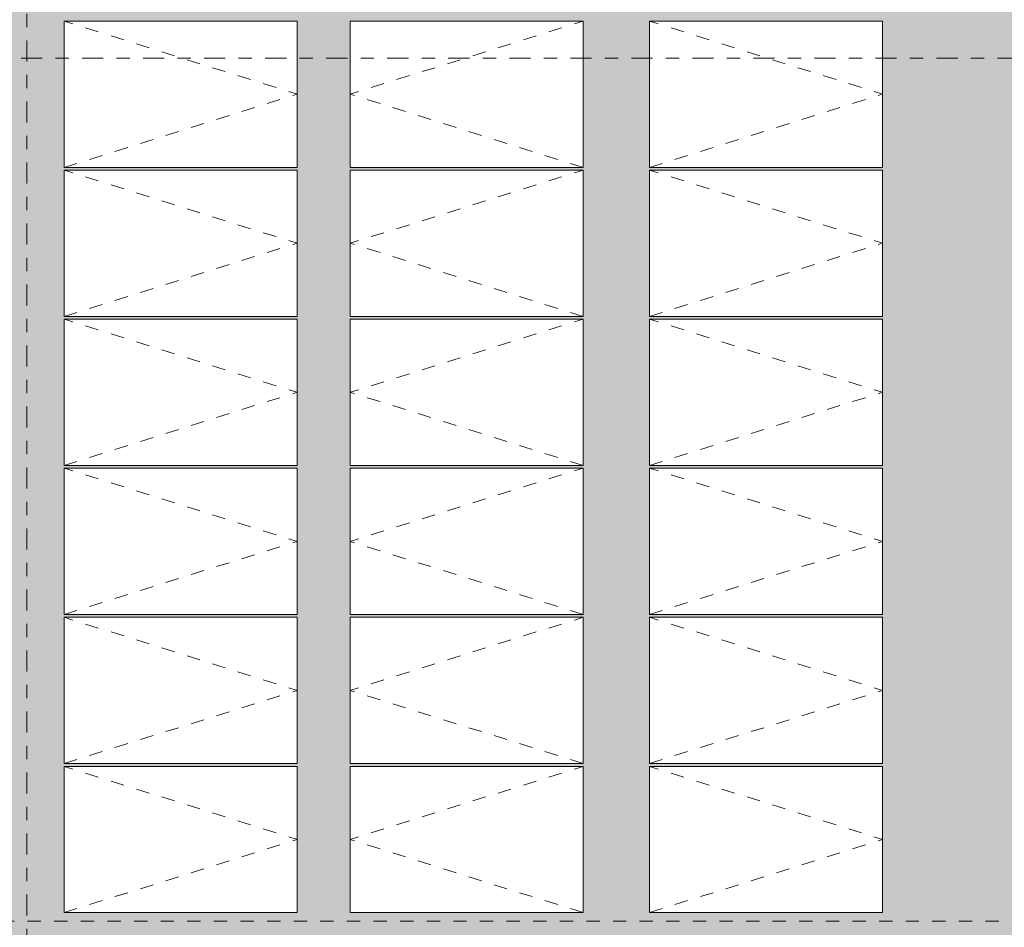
# Model space of a CAD drawing. Header units: metres. Extents: x -180 to 4, y -50 to 6.
# Tile 94 of 256: x -137.47 to -130.07, y -37.73 to -30.91. Entities that reach past the tile are written whole.
import ezdxf

# ---------------------------------------------------------------- set-up
doc = ezdxf.new("R2010")
doc.units = ezdxf.units.M
doc.header["$LTSCALE"] = 0.05
doc.linetypes.add('Linienart-53', pattern=[5.291531, 3.175, -1.058062, 0.352704, -0.705764])
doc.linetypes.add('VW-01 Strichlinie kurz', pattern=[1.999894, 0.999947, -0.999947])
for name, color, linetype, lineweight, true_color in [('30 -36 Dächer- 3 Dachbeläge', 7, 'Continuous', 15, 0x9999ff), ('30 -36 Dächer- 3 Dachbeläge Gründach', 250, 'Continuous', 9, 0x333333), ('30 -36 Dächer- 4 Dachbekleidungen', 7, 'Continuous', 9, 0xccccff), ('40 -44 Elektr. Anlagen- 2 Eigenstromversorgungsanlagen', 7, 'Continuous', 5, 0xff6633), ('70 -72 Beschriftung- 1 Beschriftung allgemein', 7, 'Continuous', 9, 0xff6633), ('Dachflächen Moblierung', 7, 'Continuous', 9, 0x888888)]:
    doc.layers.add(name, color=color, linetype=linetype, lineweight=lineweight, true_color=true_color)
for name, color, linetype, lineweight in [('60- 61 allgemeine Ausstattung- 4 Terrassen', 7, 'Continuous', 9), ('70 -71 Achsen- 1 Gebäudeachsen', 7, 'Linienart-53', 18), ('Keine', 7, 'Continuous', 9)]:
    doc.layers.add(name, color=color, linetype=linetype, lineweight=lineweight)

# ---------------------------------------------------------------- blocks, each defined once
blk = doc.blocks.new('Gruppe-8149')
at = {"color": 255, "linetype": 'Continuous', "lineweight": 9, "transparency": 33554687}
blk.add_wipeout([(-137.1388, -36.5242), (-135.3888, -36.5242), (-135.3888, -37.6242), (-137.1388, -37.6242)], dxfattribs=at).dxf.layer = '40 -44 Elektr. Anlagen- 2 Eigenstromversorgungsanlagen'
at = {"layer": '40 -44 Elektr. Anlagen- 2 Eigenstromversorgungsanlagen', "color": 7, "linetype": 'Continuous', "lineweight": 9, "transparency": 33554687, "flags": 128}
blk.add_lwpolyline([(-137.1388, -36.5242), (-135.3888, -36.5242), (-135.3888, -37.6242), (-137.1388, -37.6242)], close=True, dxfattribs=at)
at = {"layer": 'Dachflächen Moblierung', "color": 8, "linetype": 'VW-01 Strichlinie kurz', "lineweight": 5, "flags": 128}
blk.add_lwpolyline([(-137.1388, -37.6242), (-135.3888, -37.0742), (-137.1388, -36.5242)], dxfattribs=at)
blk = doc.blocks.new('Gruppe-8150')
at = {"color": 255, "linetype": 'Continuous', "lineweight": 9, "transparency": 33554687}
blk.add_wipeout([(-137.1388, -35.4032), (-135.3888, -35.4032), (-135.3888, -36.5032), (-137.1388, -36.5032)], dxfattribs=at).dxf.layer = '40 -44 Elektr. Anlagen- 2 Eigenstromversorgungsanlagen'
at = {"layer": '40 -44 Elektr. Anlagen- 2 Eigenstromversorgungsanlagen', "color": 7, "linetype": 'Continuous', "lineweight": 9, "transparency": 33554687, "flags": 128}
blk.add_lwpolyline([(-137.1388, -35.4032), (-135.3888, -35.4032), (-135.3888, -36.5032), (-137.1388, -36.5032)], close=True, dxfattribs=at)
at = {"layer": 'Dachflächen Moblierung', "color": 8, "linetype": 'VW-01 Strichlinie kurz', "lineweight": 5, "flags": 128}
blk.add_lwpolyline([(-137.1388, -36.5032), (-135.3888, -35.9532), (-137.1388, -35.4032)], dxfattribs=at)
blk = doc.blocks.new('Gruppe-8151')
at = {"color": 255, "linetype": 'Continuous', "lineweight": 9, "transparency": 33554687}
blk.add_wipeout([(-137.1388, -34.2822), (-135.3888, -34.2822), (-135.3888, -35.3822), (-137.1388, -35.3822)], dxfattribs=at).dxf.layer = '40 -44 Elektr. Anlagen- 2 Eigenstromversorgungsanlagen'
at = {"layer": '40 -44 Elektr. Anlagen- 2 Eigenstromversorgungsanlagen', "color": 7, "linetype": 'Continuous', "lineweight": 9, "transparency": 33554687, "flags": 128}
blk.add_lwpolyline([(-137.1388, -34.2822), (-135.3888, -34.2822), (-135.3888, -35.3822), (-137.1388, -35.3822)], close=True, dxfattribs=at)
at = {"layer": 'Dachflächen Moblierung', "color": 8, "linetype": 'VW-01 Strichlinie kurz', "lineweight": 5, "flags": 128}
blk.add_lwpolyline([(-137.1388, -35.3822), (-135.3888, -34.8322), (-137.1388, -34.2822)], dxfattribs=at)
blk = doc.blocks.new('Gruppe-8152')
at = {"color": 255, "linetype": 'Continuous', "lineweight": 9, "transparency": 33554687}
blk.add_wipeout([(-137.1388, -33.1612), (-135.3888, -33.1612), (-135.3888, -34.2612), (-137.1388, -34.2612)], dxfattribs=at).dxf.layer = '40 -44 Elektr. Anlagen- 2 Eigenstromversorgungsanlagen'
at = {"layer": '40 -44 Elektr. Anlagen- 2 Eigenstromversorgungsanlagen', "color": 7, "linetype": 'Continuous', "lineweight": 9, "transparency": 33554687, "flags": 128}
blk.add_lwpolyline([(-137.1388, -33.1612), (-135.3888, -33.1612), (-135.3888, -34.2612), (-137.1388, -34.2612)], close=True, dxfattribs=at)
at = {"layer": 'Dachflächen Moblierung', "color": 8, "linetype": 'VW-01 Strichlinie kurz', "lineweight": 5, "flags": 128}
blk.add_lwpolyline([(-137.1388, -34.2612), (-135.3888, -33.7112), (-137.1388, -33.1612)], dxfattribs=at)
blk = doc.blocks.new('Gruppe-8153')
at = {"color": 255, "linetype": 'Continuous', "lineweight": 9, "transparency": 33554687}
blk.add_wipeout([(-137.1388, -32.0402), (-135.3888, -32.0402), (-135.3888, -33.1402), (-137.1388, -33.1402)], dxfattribs=at).dxf.layer = '40 -44 Elektr. Anlagen- 2 Eigenstromversorgungsanlagen'
at = {"layer": '40 -44 Elektr. Anlagen- 2 Eigenstromversorgungsanlagen', "color": 7, "linetype": 'Continuous', "lineweight": 9, "transparency": 33554687, "flags": 128}
blk.add_lwpolyline([(-137.1388, -32.0402), (-135.3888, -32.0402), (-135.3888, -33.1402), (-137.1388, -33.1402)], close=True, dxfattribs=at)
at = {"layer": 'Dachflächen Moblierung', "color": 8, "linetype": 'VW-01 Strichlinie kurz', "lineweight": 5, "flags": 128}
blk.add_lwpolyline([(-137.1388, -33.1402), (-135.3888, -32.5902), (-137.1388, -32.0402)], dxfattribs=at)
blk = doc.blocks.new('Gruppe-8154')
at = {"color": 255, "linetype": 'Continuous', "lineweight": 9, "transparency": 33554687}
blk.add_wipeout([(-137.1388, -30.9192), (-135.3888, -30.9192), (-135.3888, -32.0192), (-137.1388, -32.0192)], dxfattribs=at).dxf.layer = '40 -44 Elektr. Anlagen- 2 Eigenstromversorgungsanlagen'
at = {"layer": '40 -44 Elektr. Anlagen- 2 Eigenstromversorgungsanlagen', "color": 7, "linetype": 'Continuous', "lineweight": 9, "transparency": 33554687, "flags": 128}
blk.add_lwpolyline([(-137.1388, -30.9192), (-135.3888, -30.9192), (-135.3888, -32.0192), (-137.1388, -32.0192)], close=True, dxfattribs=at)
at = {"layer": 'Dachflächen Moblierung', "color": 8, "linetype": 'VW-01 Strichlinie kurz', "lineweight": 5, "flags": 128}
blk.add_lwpolyline([(-137.1388, -32.0192), (-135.3888, -31.4692), (-137.1388, -30.9192)], dxfattribs=at)
blk = doc.blocks.new('Gruppe-8157')
at = {"color": 255, "linetype": 'Continuous', "lineweight": 9, "transparency": 33554687}
blk.add_wipeout([(-134.9888, -36.5242), (-133.2388, -36.5242), (-133.2388, -37.6242), (-134.9888, -37.6242)], dxfattribs=at).dxf.layer = '40 -44 Elektr. Anlagen- 2 Eigenstromversorgungsanlagen'
at = {"layer": '40 -44 Elektr. Anlagen- 2 Eigenstromversorgungsanlagen', "color": 7, "linetype": 'Continuous', "lineweight": 9, "transparency": 33554687, "flags": 128}
blk.add_lwpolyline([(-134.9888, -36.5242), (-133.2388, -36.5242), (-133.2388, -37.6242), (-134.9888, -37.6242)], close=True, dxfattribs=at)
at = {"layer": 'Dachflächen Moblierung', "color": 8, "linetype": 'VW-01 Strichlinie kurz', "lineweight": 5, "flags": 128}
blk.add_lwpolyline([(-133.2388, -37.6242), (-134.9888, -37.0742), (-133.2388, -36.5242)], dxfattribs=at)
blk = doc.blocks.new('Gruppe-8158')
at = {"color": 255, "linetype": 'Continuous', "lineweight": 9, "transparency": 33554687}
blk.add_wipeout([(-134.9888, -35.4032), (-133.2388, -35.4032), (-133.2388, -36.5032), (-134.9888, -36.5032)], dxfattribs=at).dxf.layer = '40 -44 Elektr. Anlagen- 2 Eigenstromversorgungsanlagen'
at = {"layer": '40 -44 Elektr. Anlagen- 2 Eigenstromversorgungsanlagen', "color": 7, "linetype": 'Continuous', "lineweight": 9, "transparency": 33554687, "flags": 128}
blk.add_lwpolyline([(-134.9888, -35.4032), (-133.2388, -35.4032), (-133.2388, -36.5032), (-134.9888, -36.5032)], close=True, dxfattribs=at)
at = {"layer": 'Dachflächen Moblierung', "color": 8, "linetype": 'VW-01 Strichlinie kurz', "lineweight": 5, "flags": 128}
blk.add_lwpolyline([(-133.2388, -36.5032), (-134.9888, -35.9532), (-133.2388, -35.4032)], dxfattribs=at)
blk = doc.blocks.new('Gruppe-8159')
at = {"color": 255, "linetype": 'Continuous', "lineweight": 9, "transparency": 33554687}
blk.add_wipeout([(-134.9888, -34.2822), (-133.2388, -34.2822), (-133.2388, -35.3822), (-134.9888, -35.3822)], dxfattribs=at).dxf.layer = '40 -44 Elektr. Anlagen- 2 Eigenstromversorgungsanlagen'
at = {"layer": '40 -44 Elektr. Anlagen- 2 Eigenstromversorgungsanlagen', "color": 7, "linetype": 'Continuous', "lineweight": 9, "transparency": 33554687, "flags": 128}
blk.add_lwpolyline([(-134.9888, -34.2822), (-133.2388, -34.2822), (-133.2388, -35.3822), (-134.9888, -35.3822)], close=True, dxfattribs=at)
at = {"layer": 'Dachflächen Moblierung', "color": 8, "linetype": 'VW-01 Strichlinie kurz', "lineweight": 5, "flags": 128}
blk.add_lwpolyline([(-133.2388, -35.3822), (-134.9888, -34.8322), (-133.2388, -34.2822)], dxfattribs=at)
blk = doc.blocks.new('Gruppe-8160')
at = {"color": 255, "linetype": 'Continuous', "lineweight": 9, "transparency": 33554687}
blk.add_wipeout([(-134.9888, -33.1612), (-133.2388, -33.1612), (-133.2388, -34.2612), (-134.9888, -34.2612)], dxfattribs=at).dxf.layer = '40 -44 Elektr. Anlagen- 2 Eigenstromversorgungsanlagen'
at = {"layer": '40 -44 Elektr. Anlagen- 2 Eigenstromversorgungsanlagen', "color": 7, "linetype": 'Continuous', "lineweight": 9, "transparency": 33554687, "flags": 128}
blk.add_lwpolyline([(-134.9888, -33.1612), (-133.2388, -33.1612), (-133.2388, -34.2612), (-134.9888, -34.2612)], close=True, dxfattribs=at)
at = {"layer": 'Dachflächen Moblierung', "color": 8, "linetype": 'VW-01 Strichlinie kurz', "lineweight": 5, "flags": 128}
blk.add_lwpolyline([(-133.2388, -34.2612), (-134.9888, -33.7112), (-133.2388, -33.1612)], dxfattribs=at)
blk = doc.blocks.new('Gruppe-8161')
at = {"color": 255, "linetype": 'Continuous', "lineweight": 9, "transparency": 33554687}
blk.add_wipeout([(-134.9888, -32.0402), (-133.2388, -32.0402), (-133.2388, -33.1402), (-134.9888, -33.1402)], dxfattribs=at).dxf.layer = '40 -44 Elektr. Anlagen- 2 Eigenstromversorgungsanlagen'
at = {"layer": '40 -44 Elektr. Anlagen- 2 Eigenstromversorgungsanlagen', "color": 7, "linetype": 'Continuous', "lineweight": 9, "transparency": 33554687, "flags": 128}
blk.add_lwpolyline([(-134.9888, -32.0402), (-133.2388, -32.0402), (-133.2388, -33.1402), (-134.9888, -33.1402)], close=True, dxfattribs=at)
at = {"layer": 'Dachflächen Moblierung', "color": 8, "linetype": 'VW-01 Strichlinie kurz', "lineweight": 5, "flags": 128}
blk.add_lwpolyline([(-133.2388, -33.1402), (-134.9888, -32.5902), (-133.2388, -32.0402)], dxfattribs=at)
blk = doc.blocks.new('Gruppe-8162')
at = {"color": 255, "linetype": 'Continuous', "lineweight": 9, "transparency": 33554687}
blk.add_wipeout([(-134.9888, -30.9192), (-133.2388, -30.9192), (-133.2388, -32.0192), (-134.9888, -32.0192)], dxfattribs=at).dxf.layer = '40 -44 Elektr. Anlagen- 2 Eigenstromversorgungsanlagen'
at = {"layer": '40 -44 Elektr. Anlagen- 2 Eigenstromversorgungsanlagen', "color": 7, "linetype": 'Continuous', "lineweight": 9, "transparency": 33554687, "flags": 128}
blk.add_lwpolyline([(-134.9888, -30.9192), (-133.2388, -30.9192), (-133.2388, -32.0192), (-134.9888, -32.0192)], close=True, dxfattribs=at)
at = {"layer": 'Dachflächen Moblierung', "color": 8, "linetype": 'VW-01 Strichlinie kurz', "lineweight": 5, "flags": 128}
blk.add_lwpolyline([(-133.2388, -32.0192), (-134.9888, -31.4692), (-133.2388, -30.9192)], dxfattribs=at)
blk = doc.blocks.new('Gruppe-8165')
at = {"color": 255, "linetype": 'Continuous', "lineweight": 9, "transparency": 33554687}
blk.add_wipeout([(-132.7388, -36.5242), (-130.9888, -36.5242), (-130.9888, -37.6242), (-132.7388, -37.6242)], dxfattribs=at).dxf.layer = '40 -44 Elektr. Anlagen- 2 Eigenstromversorgungsanlagen'
at = {"layer": '40 -44 Elektr. Anlagen- 2 Eigenstromversorgungsanlagen', "color": 7, "linetype": 'Continuous', "lineweight": 9, "transparency": 33554687, "flags": 128}
blk.add_lwpolyline([(-132.7388, -36.5242), (-130.9888, -36.5242), (-130.9888, -37.6242), (-132.7388, -37.6242)], close=True, dxfattribs=at)
at = {"layer": 'Dachflächen Moblierung', "color": 8, "linetype": 'VW-01 Strichlinie kurz', "lineweight": 5, "flags": 128}
blk.add_lwpolyline([(-132.7388, -37.6242), (-130.9888, -37.0742), (-132.7388, -36.5242)], dxfattribs=at)
blk = doc.blocks.new('Gruppe-8166')
at = {"color": 255, "linetype": 'Continuous', "lineweight": 9, "transparency": 33554687}
blk.add_wipeout([(-132.7388, -35.4032), (-130.9888, -35.4032), (-130.9888, -36.5032), (-132.7388, -36.5032)], dxfattribs=at).dxf.layer = '40 -44 Elektr. Anlagen- 2 Eigenstromversorgungsanlagen'
at = {"layer": '40 -44 Elektr. Anlagen- 2 Eigenstromversorgungsanlagen', "color": 7, "linetype": 'Continuous', "lineweight": 9, "transparency": 33554687, "flags": 128}
blk.add_lwpolyline([(-132.7388, -35.4032), (-130.9888, -35.4032), (-130.9888, -36.5032), (-132.7388, -36.5032)], close=True, dxfattribs=at)
at = {"layer": 'Dachflächen Moblierung', "color": 8, "linetype": 'VW-01 Strichlinie kurz', "lineweight": 5, "flags": 128}
blk.add_lwpolyline([(-132.7388, -36.5032), (-130.9888, -35.9532), (-132.7388, -35.4032)], dxfattribs=at)
blk = doc.blocks.new('Gruppe-8167')
at = {"color": 255, "linetype": 'Continuous', "lineweight": 9, "transparency": 33554687}
blk.add_wipeout([(-132.7388, -34.2822), (-130.9888, -34.2822), (-130.9888, -35.3822), (-132.7388, -35.3822)], dxfattribs=at).dxf.layer = '40 -44 Elektr. Anlagen- 2 Eigenstromversorgungsanlagen'
at = {"layer": '40 -44 Elektr. Anlagen- 2 Eigenstromversorgungsanlagen', "color": 7, "linetype": 'Continuous', "lineweight": 9, "transparency": 33554687, "flags": 128}
blk.add_lwpolyline([(-132.7388, -34.2822), (-130.9888, -34.2822), (-130.9888, -35.3822), (-132.7388, -35.3822)], close=True, dxfattribs=at)
at = {"layer": 'Dachflächen Moblierung', "color": 8, "linetype": 'VW-01 Strichlinie kurz', "lineweight": 5, "flags": 128}
blk.add_lwpolyline([(-132.7388, -35.3822), (-130.9888, -34.8322), (-132.7388, -34.2822)], dxfattribs=at)
blk = doc.blocks.new('Gruppe-8168')
at = {"color": 255, "linetype": 'Continuous', "lineweight": 9, "transparency": 33554687}
blk.add_wipeout([(-132.7388, -33.1612), (-130.9888, -33.1612), (-130.9888, -34.2612), (-132.7388, -34.2612)], dxfattribs=at).dxf.layer = '40 -44 Elektr. Anlagen- 2 Eigenstromversorgungsanlagen'
at = {"layer": '40 -44 Elektr. Anlagen- 2 Eigenstromversorgungsanlagen', "color": 7, "linetype": 'Continuous', "lineweight": 9, "transparency": 33554687, "flags": 128}
blk.add_lwpolyline([(-132.7388, -33.1612), (-130.9888, -33.1612), (-130.9888, -34.2612), (-132.7388, -34.2612)], close=True, dxfattribs=at)
at = {"layer": 'Dachflächen Moblierung', "color": 8, "linetype": 'VW-01 Strichlinie kurz', "lineweight": 5, "flags": 128}
blk.add_lwpolyline([(-132.7388, -34.2612), (-130.9888, -33.7112), (-132.7388, -33.1612)], dxfattribs=at)
blk = doc.blocks.new('Gruppe-8169')
at = {"color": 255, "linetype": 'Continuous', "lineweight": 9, "transparency": 33554687}
blk.add_wipeout([(-132.7388, -32.0402), (-130.9888, -32.0402), (-130.9888, -33.1402), (-132.7388, -33.1402)], dxfattribs=at).dxf.layer = '40 -44 Elektr. Anlagen- 2 Eigenstromversorgungsanlagen'
at = {"layer": '40 -44 Elektr. Anlagen- 2 Eigenstromversorgungsanlagen', "color": 7, "linetype": 'Continuous', "lineweight": 9, "transparency": 33554687, "flags": 128}
blk.add_lwpolyline([(-132.7388, -32.0402), (-130.9888, -32.0402), (-130.9888, -33.1402), (-132.7388, -33.1402)], close=True, dxfattribs=at)
at = {"layer": 'Dachflächen Moblierung', "color": 8, "linetype": 'VW-01 Strichlinie kurz', "lineweight": 5, "flags": 128}
blk.add_lwpolyline([(-132.7388, -33.1402), (-130.9888, -32.5902), (-132.7388, -32.0402)], dxfattribs=at)
blk = doc.blocks.new('Gruppe-8170')
at = {"color": 255, "linetype": 'Continuous', "lineweight": 9, "transparency": 33554687}
blk.add_wipeout([(-132.7388, -30.9192), (-130.9888, -30.9192), (-130.9888, -32.0192), (-132.7388, -32.0192)], dxfattribs=at).dxf.layer = '40 -44 Elektr. Anlagen- 2 Eigenstromversorgungsanlagen'
at = {"layer": '40 -44 Elektr. Anlagen- 2 Eigenstromversorgungsanlagen', "color": 7, "linetype": 'Continuous', "lineweight": 9, "transparency": 33554687, "flags": 128}
blk.add_lwpolyline([(-132.7388, -30.9192), (-130.9888, -30.9192), (-130.9888, -32.0192), (-132.7388, -32.0192)], close=True, dxfattribs=at)
at = {"layer": 'Dachflächen Moblierung', "color": 8, "linetype": 'VW-01 Strichlinie kurz', "lineweight": 5, "flags": 128}
blk.add_lwpolyline([(-132.7388, -32.0192), (-130.9888, -31.4692), (-132.7388, -30.9192)], dxfattribs=at)
blk = doc.blocks.new('Gruppe-8261')
at = {"layer": '70 -72 Beschriftung- 1 Beschriftung allgemein', "color": 7, "transparency": 33554687}
for name in ['Gruppe-8149', 'Gruppe-8157', 'Gruppe-8165']:
    blk.add_blockref(name, (0, 0), dxfattribs=at)
for name in ['Gruppe-8150', 'Gruppe-8158', 'Gruppe-8166']:
    blk.add_blockref(name, (0, 0), dxfattribs=at)
for name in ['Gruppe-8151', 'Gruppe-8159', 'Gruppe-8167']:
    blk.add_blockref(name, (0, 0), dxfattribs=at)
for name in ['Gruppe-8152', 'Gruppe-8160', 'Gruppe-8168']:
    blk.add_blockref(name, (0, 0), dxfattribs=at)
for name in ['Gruppe-8153', 'Gruppe-8161', 'Gruppe-8169']:
    blk.add_blockref(name, (0, 0), dxfattribs=at)
for name in ['Gruppe-8154', 'Gruppe-8162', 'Gruppe-8170']:
    blk.add_blockref(name, (0, 0), dxfattribs=at)
blk = doc.blocks.new('Gruppe-8878')
at = {"layer": '30 -36 Dächer- 3 Dachbeläge Gründach', "linetype": 'Continuous', "lineweight": 0, "true_color": 0xe7eedf, "transparency": 33554687}
blk.add_hatch(color=254, dxfattribs=at).paths.add_polyline_path([(-100.01799996, -31.79404198), (-100.01799996, -31.61704198), (-100.31099996, -31.61704198), (-100.31099996, -12.39704198), (-159.47099996, -12.39704198), (-159.47099996, -39.25704198), (-99.61099996, -39.25704198), (-99.61099996, -31.79404198)])
at = {"color": 255, "linetype": 'Continuous', "lineweight": 9, "transparency": 33554687}
blk.add_wipeout([(-129.83124836, -12.23704198), (-129.83124836, -12.71704198), (-159.47099996, -12.71704198), (-159.47099996, -39.25704198), (-129.83124836, -39.25704198), (-129.83124836, -39.73704198), (-160.51099996, -39.73704198), (-160.51099996, -31.61704198), (-159.93099996, -31.61704198), (-159.93099996, -12.23704198)], dxfattribs=at).dxf.layer = '30 -36 Dächer- 3 Dachbeläge'
at = {"layer": '60- 61 allgemeine Ausstattung- 4 Terrassen', "color": 7}
blk.add_blockref('Gruppe-8261', (0, 0), dxfattribs=at)
at = {"color": 255}
blk.add_wipeout([(-160.47099996, -39.69704198), (-99.17099996, -39.69704198), (-99.17099996, -31.79404198), (-99.24099996, -31.79404198), (-99.24099996, -39.62704198), (-160.47099996, -39.62704198)], dxfattribs=at).dxf.layer = '30 -36 Dächer- 4 Dachbekleidungen'
at = {"layer": '40 -44 Elektr. Anlagen- 2 Eigenstromversorgungsanlagen', "color": 7, "linetype": 'VW-01 Strichlinie kurz', "lineweight": 9, "flags": 128}
blk.add_lwpolyline([(-157.2387741, -16.50250689), (-102.9687741, -16.50250689), (-102.9687741, -37.68750689), (-157.2387741, -37.68750689)], close=True, dxfattribs=at)
blk = doc.blocks.new('_OG3_2D (2D)')
at = {"layer": '70 -72 Beschriftung- 1 Beschriftung allgemein', "color": 7}
blk.add_blockref('Gruppe-8878', (0, 0), dxfattribs=at)
blk = doc.blocks.new('_Achsen (3D)')
at = {"layer": '70 -71 Achsen- 1 Gebäudeachsen', "transparency": 33554687}
for p, q in [((-137.421, 3.8), (-137.421, -46.172)), ((-179.668, -31.197), (3.826, -31.197))]:
    blk.add_line(p, q, dxfattribs=at)

msp = doc.modelspace()

# ---------------------------------------------------------------- block references
at = {"layer": 'Keine', "color": 1}
msp.add_blockref('_OG3_2D (2D)', (0, 0), dxfattribs=at)

# ---------------------------------------------------------------- next in the draw order: block references
msp.add_blockref('_Achsen (3D)', (0, 0), dxfattribs=at)

doc.saveas('drawing.dxf')
